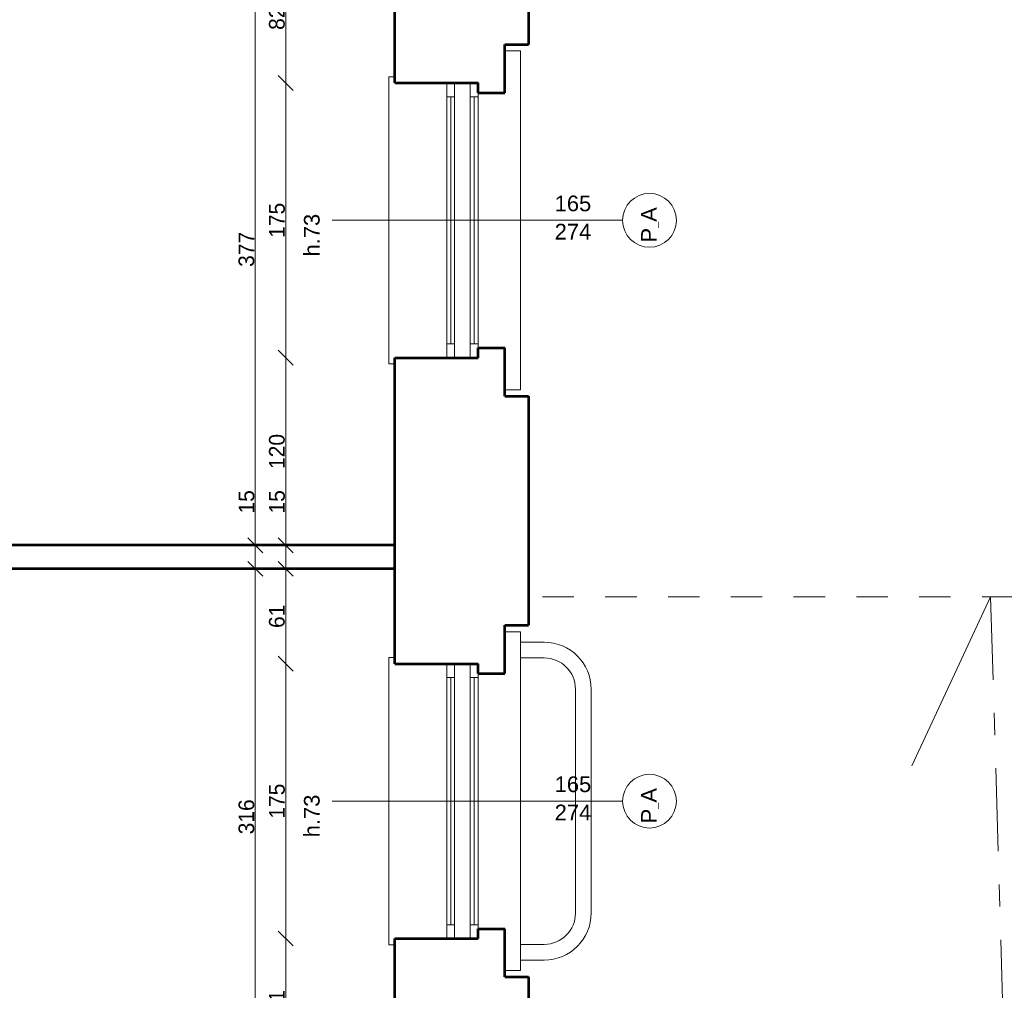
# Model space of a CAD drawing. Header units: inches. Extents: x -21887 to 84279, y -131485 to 67836.
# Tile 158 of 256: x 61619 to 67893, y 656 to 6839. Entities that reach past the tile are written whole.
import ezdxf

# ---------------------------------------------------------------- set-up
doc = ezdxf.new("R2010")
doc.units = ezdxf.units.IN
doc.header["$MEASUREMENT"] = 0
doc.linetypes.add('Dashed', pattern=[400, 200, -200])
doc.linetypes.add('Double Dashed', pattern=[1093.611073, 529.166651, -211.666656, 141.111112, -211.666656])
doc.layers.get('0').update_dxf_attribs({"lineweight": 13})
doc.layers.get('Defpoints').update_dxf_attribs({"lineweight": 13})
for name, color, linetype, lineweight in [('AI_MURY', 7, 'Continuous', 53), ('Dimensioning', 7, 'Continuous', 13), ('DRZWI', 7, 'Continuous', 13), ('dzialowki', 7, 'Continuous', 53), ('schodzy', 7, 'Continuous', 13)]:
    doc.layers.add(name, color=color, linetype=linetype, lineweight=lineweight)
doc.styles.add('GENERATED_STYLE_7', font='txt')
doc.styles.add('Style-Courier New', font='txt')
doc.dimstyles.new('Dimstyle_4', dxfattribs={"dimtxt": 100, "dimasz": 95, "dimexe": 0, "dimexo": 0, "dimgap": 0.09, "dimtad": 1, "dimdec": 0, "dimlfac": 0.1, "dimzin": 0, "dimdsep": 46, "dimlunit": 5, "dimtxsty": 'GENERATED_STYLE_7', "dimblk": 'ARROWHEAD_6', "dimcen": 0.09, "dimclrd": 161, "dimclre": 161, "dimclrt": 7, "dimadec": 0, "dimazin": 0, "dimtfac": 1, "dimtdec": 0, "dimtmove": 0, "dimatfit": 3, "dimfxl": 0, "dimtolj": 1, "dimtzin": 0, "dimarcsym": 0})

# ---------------------------------------------------------------- blocks, each defined once
blk = doc.blocks.new('ARROWHEAD_6')
at = {"color": 0, "linetype": 'Continuous'}
for p, q in [((0, 0), (-1, 0)), ((-0.5, -0.5), (0.5, 0.5))]:
    blk.add_line(p, q, dxfattribs=at)
blk = doc.blocks.new('*U160')
at = {"layer": 'Defpoints', "color": 0, "linetype": 'Continuous'}
for p in [(63120.5, 3340.7), (63120.5, 3340.7), (63120.5, 180.7)]:
    blk.add_point(p, dxfattribs=at)
at = {"layer": 'Dimensioning', "color": 161, "linetype": 'Continuous', "lineweight": -2}
blk.add_line((63120.5, 275.7), (63120.5, 3245.7), dxfattribs=at)
at = {"layer": 'Dimensioning', "color": 161, "linetype": 'Continuous', "lineweight": -2, "xscale": 95, "yscale": 95, "zscale": 95}
for p, rotation in [((63120.5, 3340.7), 90), ((63120.5, 180.7), 270)]:
    blk.add_blockref('ARROWHEAD_6', p, dxfattribs=dict(at, rotation=rotation))
at = {"layer": 'Dimensioning', "color": 7, "linetype": 'Continuous', "insert": (63064.2, 1760.7), "char_height": 100, "attachment_point": 5, "rotation": 90, "style": 'GENERATED_STYLE_7'}
blk.add_mtext('316', dxfattribs=at)
blk = doc.blocks.new('*D1836')
at = {"layer": 'Defpoints'}
for p in [(63120.5, 3340.7), (63120.5, 3340.7), (63120.5, 1760.7), (63120.5, 180.7)]:
    blk.add_point(p, dxfattribs=at)
at = {"layer": 'Dimensioning', "color": 161, "linetype": 'Continuous'}
blk.add_blockref('*U160', (0, 0), dxfattribs=at)
blk = doc.blocks.new('*U161')
at = {"layer": 'Defpoints', "color": 0, "linetype": 'Continuous'}
for p in [(63120.5, 3490.7), (63120.5, 3490.7), (63120.5, 3340.7)]:
    blk.add_point(p, dxfattribs=at)
at = {"layer": 'Dimensioning', "color": 161, "linetype": 'Continuous', "lineweight": -2}
for p, q in [((63120.5, 3585.7), (63120.5, 3854.1)), ((63120.5, 3340.7), (63120.5, 3490.7)), ((63120.5, 3245.7), (63120.5, 3150.7))]:
    blk.add_line(p, q, dxfattribs=at)
at = {"layer": 'Dimensioning', "color": 161, "linetype": 'Continuous', "lineweight": -2, "xscale": 95, "yscale": 95, "zscale": 95}
for p, rotation in [((63120.5, 3490.7), 270), ((63120.5, 3340.7), 90)]:
    blk.add_blockref('ARROWHEAD_6', p, dxfattribs=dict(at, rotation=rotation))
at = {"layer": 'Dimensioning', "color": 7, "linetype": 'Continuous', "insert": (63064.8, 3767.4), "char_height": 100, "attachment_point": 5, "rotation": 90, "style": 'GENERATED_STYLE_7'}
blk.add_mtext('15', dxfattribs=at)
blk = doc.blocks.new('*D1837')
at = {"layer": 'Defpoints'}
for p in [(63120.5, 3767.4), (63120.5, 3490.7), (63120.5, 3490.7), (63120.5, 3340.7)]:
    blk.add_point(p, dxfattribs=at)
at = {"layer": 'Dimensioning', "color": 161, "linetype": 'Continuous'}
blk.add_blockref('*U161', (0, 0), dxfattribs=at)
blk = doc.blocks.new('*U162')
at = {"layer": 'Defpoints', "color": 0, "linetype": 'Continuous'}
for p in [(63110.2, 7260.7), (63120.5, 7260.7), (63120.5, 3490.7)]:
    blk.add_point(p, dxfattribs=at)
at = {"layer": 'Dimensioning', "color": 161, "linetype": 'Continuous', "lineweight": -2}
for p, q in [((63120.3, 7260.7), (63120.5, 7260.7)), ((63120.5, 3585.7), (63120.5, 7165.7))]:
    blk.add_line(p, q, dxfattribs=at)
at = {"layer": 'Dimensioning', "color": 161, "linetype": 'Continuous', "lineweight": -2, "xscale": 95, "yscale": 95, "zscale": 95}
for p, rotation in [((63120.5, 7260.7), 90), ((63120.5, 3490.7), 270)]:
    blk.add_blockref('ARROWHEAD_6', p, dxfattribs=dict(at, rotation=rotation))
at = {"layer": 'Dimensioning', "color": 7, "linetype": 'Continuous', "insert": (63064.2, 5375.7), "char_height": 100, "attachment_point": 5, "rotation": 90, "style": 'GENERATED_STYLE_7'}
blk.add_mtext('377', dxfattribs=at)
blk = doc.blocks.new('*D1838')
at = {"layer": 'Defpoints'}
for p in [(63110.2, 7260.7), (63120.5, 7260.7), (63120.5, 5375.7), (63120.5, 3490.7)]:
    blk.add_point(p, dxfattribs=at)
at = {"layer": 'Dimensioning', "color": 161, "linetype": 'Continuous'}
blk.add_blockref('*U162', (0, 0), dxfattribs=at)
blk = doc.blocks.new('*U43')
at = {"layer": 'Defpoints', "color": 0, "linetype": 'Continuous'}
for p in [(62048, 740.7), (76339.4, 740.7), (62048, -719.3)]:
    blk.add_point(p, dxfattribs=at)
at = {"layer": 'Dimensioning', "color": 161, "linetype": 'Continuous', "lineweight": -2}
for p, q in [((76339.2, 740.7), (76339.4, 740.7)), ((76339.4, -624.3), (76339.4, 645.7)), ((76339.2, -719.3), (76339.4, -719.3))]:
    blk.add_line(p, q, dxfattribs=at)
at = {"layer": 'Dimensioning', "color": 161, "linetype": 'Continuous', "lineweight": -2, "xscale": 95, "yscale": 95, "zscale": 95}
for p, rotation in [((76339.4, 740.7), 90), ((76339.4, -719.3), 270)]:
    blk.add_blockref('ARROWHEAD_6', p, dxfattribs=dict(at, rotation=rotation))
at = {"layer": 'Dimensioning', "color": 7, "linetype": 'Continuous', "insert": (76283.1, 10.7), "char_height": 100, "attachment_point": 5, "rotation": 90, "style": 'GENERATED_STYLE_7'}
blk.add_mtext('146', dxfattribs=at)
blk = doc.blocks.new('*D2210')
at = {"layer": 'Defpoints'}
for p in [(62048, 740.7), (76339.4, 740.7), (76339.4, 10.7), (62048, -719.3)]:
    blk.add_point(p, dxfattribs=at)
at = {"layer": 'Dimensioning', "color": 161, "linetype": 'Continuous'}
blk.add_blockref('*U43', (0, 0), dxfattribs=at)
blk = doc.blocks.new('*U44')
at = {"layer": 'Defpoints', "color": 0, "linetype": 'Continuous'}
for p in [(62048, 2980.7), (76339.4, 2980.7), (62048, 740.7)]:
    blk.add_point(p, dxfattribs=at)
at = {"layer": 'Dimensioning', "color": 161, "linetype": 'Continuous', "lineweight": -2}
for p, q in [((76339.2, 2980.7), (76339.4, 2980.7)), ((76339.4, 835.7), (76339.4, 2885.7)), ((76339.2, 740.7), (76339.4, 740.7))]:
    blk.add_line(p, q, dxfattribs=at)
at = {"layer": 'Dimensioning', "color": 161, "linetype": 'Continuous', "lineweight": -2, "xscale": 95, "yscale": 95, "zscale": 95}
for p, rotation in [((76339.4, 2980.7), 90), ((76339.4, 740.7), 270)]:
    blk.add_blockref('ARROWHEAD_6', p, dxfattribs=dict(at, rotation=rotation))
at = {"layer": 'Dimensioning', "color": 7, "linetype": 'Continuous', "insert": (76284.4, 1860.7), "char_height": 100, "attachment_point": 5, "rotation": 90, "style": 'GENERATED_STYLE_7'}
blk.add_mtext('224', dxfattribs=at)
blk = doc.blocks.new('*D2211')
at = {"layer": 'Defpoints'}
for p in [(62048, 2980.7), (76339.4, 2980.7), (76339.4, 1860.7), (62048, 740.7)]:
    blk.add_point(p, dxfattribs=at)
at = {"layer": 'Dimensioning', "color": 161, "linetype": 'Continuous'}
blk.add_blockref('*U44', (0, 0), dxfattribs=at)
blk = doc.blocks.new('*U45')
at = {"layer": 'Defpoints', "color": 0, "linetype": 'Continuous'}
for p in [(62048, 4440.7), (76339.4, 4440.7), (62048, 2980.7)]:
    blk.add_point(p, dxfattribs=at)
at = {"layer": 'Dimensioning', "color": 161, "linetype": 'Continuous', "lineweight": -2}
for p, q in [((76339.2, 4440.7), (76339.4, 4440.7)), ((76339.4, 3075.7), (76339.4, 4345.7)), ((76339.2, 2980.7), (76339.4, 2980.7))]:
    blk.add_line(p, q, dxfattribs=at)
at = {"layer": 'Dimensioning', "color": 161, "linetype": 'Continuous', "lineweight": -2, "xscale": 95, "yscale": 95, "zscale": 95}
for p, rotation in [((76339.4, 4440.7), 90), ((76339.4, 2980.7), 270)]:
    blk.add_blockref('ARROWHEAD_6', p, dxfattribs=dict(at, rotation=rotation))
at = {"layer": 'Dimensioning', "color": 7, "linetype": 'Continuous', "insert": (76283.1, 3710.7), "char_height": 100, "attachment_point": 5, "rotation": 90, "style": 'GENERATED_STYLE_7'}
blk.add_mtext('146', dxfattribs=at)
blk = doc.blocks.new('*D2212')
at = {"layer": 'Defpoints'}
for p in [(62048, 4440.7), (76339.4, 4440.7), (76339.4, 3710.7), (62048, 2980.7)]:
    blk.add_point(p, dxfattribs=at)
at = {"layer": 'Dimensioning', "color": 161, "linetype": 'Continuous'}
blk.add_blockref('*U45', (0, 0), dxfattribs=at)
blk = doc.blocks.new('*U46')
at = {"layer": 'Defpoints', "color": 0, "linetype": 'Continuous'}
for p in [(62048, 6680.7), (76339.4, 6680.7), (62048, 4440.7)]:
    blk.add_point(p, dxfattribs=at)
at = {"layer": 'Dimensioning', "color": 161, "linetype": 'Continuous', "lineweight": -2}
for p, q in [((76339.2, 6680.7), (76339.4, 6680.7)), ((76339.4, 4535.7), (76339.4, 6585.7)), ((76339.2, 4440.7), (76339.4, 4440.7))]:
    blk.add_line(p, q, dxfattribs=at)
at = {"layer": 'Dimensioning', "color": 161, "linetype": 'Continuous', "lineweight": -2, "xscale": 95, "yscale": 95, "zscale": 95}
for p, rotation in [((76339.4, 6680.7), 90), ((76339.4, 4440.7), 270)]:
    blk.add_blockref('ARROWHEAD_6', p, dxfattribs=dict(at, rotation=rotation))
at = {"layer": 'Dimensioning', "color": 7, "linetype": 'Continuous', "insert": (76284.4, 5560.7), "char_height": 100, "attachment_point": 5, "rotation": 90, "style": 'GENERATED_STYLE_7'}
blk.add_mtext('224', dxfattribs=at)
blk = doc.blocks.new('*D2213')
at = {"layer": 'Defpoints'}
for p in [(62048, 6680.7), (76339.4, 6680.7), (76339.4, 5560.7), (62048, 4440.7)]:
    blk.add_point(p, dxfattribs=at)
at = {"layer": 'Dimensioning', "color": 161, "linetype": 'Continuous'}
blk.add_blockref('*U46', (0, 0), dxfattribs=at)
blk = doc.blocks.new('*U47')
at = {"layer": 'Defpoints', "color": 0, "linetype": 'Continuous'}
for p in [(62048, 8140.7), (76339.4, 8140.7), (62048, 6680.7)]:
    blk.add_point(p, dxfattribs=at)
at = {"layer": 'Dimensioning', "color": 161, "linetype": 'Continuous', "lineweight": -2}
for p, q in [((76339.2, 8140.7), (76339.4, 8140.7)), ((76339.4, 6775.7), (76339.4, 8045.7)), ((76339.2, 6680.7), (76339.4, 6680.7))]:
    blk.add_line(p, q, dxfattribs=at)
at = {"layer": 'Dimensioning', "color": 161, "linetype": 'Continuous', "lineweight": -2, "xscale": 95, "yscale": 95, "zscale": 95}
for p, rotation in [((76339.4, 8140.7), 90), ((76339.4, 6680.7), 270)]:
    blk.add_blockref('ARROWHEAD_6', p, dxfattribs=dict(at, rotation=rotation))
at = {"layer": 'Dimensioning', "color": 7, "linetype": 'Continuous', "insert": (76283.1, 7410.7), "char_height": 100, "attachment_point": 5, "rotation": 90, "style": 'GENERATED_STYLE_7'}
blk.add_mtext('146', dxfattribs=at)
blk = doc.blocks.new('*D2214')
at = {"layer": 'Defpoints'}
for p in [(62048, 8140.7), (76339.4, 8140.7), (76339.4, 7410.7), (62048, 6680.7)]:
    blk.add_point(p, dxfattribs=at)
at = {"layer": 'Dimensioning', "color": 161, "linetype": 'Continuous'}
blk.add_blockref('*U47', (0, 0), dxfattribs=at)
blk = doc.blocks.new('*U64')
at = {"layer": 'Defpoints', "color": 0, "linetype": 'Continuous'}
for p in [(62048, 19240.7), (76839.4, 19240.7), (62048, -719.3)]:
    blk.add_point(p, dxfattribs=at)
at = {"layer": 'Dimensioning', "color": 161, "linetype": 'Continuous', "lineweight": -2}
for p, q in [((76839.2, 19240.7), (76839.4, 19240.7)), ((76839.4, -624.3), (76839.4, 19145.7)), ((76839.2, -719.3), (76839.4, -719.3))]:
    blk.add_line(p, q, dxfattribs=at)
at = {"layer": 'Dimensioning', "color": 161, "linetype": 'Continuous', "lineweight": -2, "xscale": 95, "yscale": 95, "zscale": 95}
for p, rotation in [((76839.4, 19240.7), 90), ((76839.4, -719.3), 270)]:
    blk.add_blockref('ARROWHEAD_6', p, dxfattribs=dict(at, rotation=rotation))
at = {"layer": 'Dimensioning', "color": 7, "linetype": 'Continuous', "insert": (76783.1, 9260.7), "char_height": 100, "attachment_point": 5, "rotation": 90, "style": 'GENERATED_STYLE_7'}
blk.add_mtext('1996', dxfattribs=at)
blk = doc.blocks.new('*D2231')
at = {"layer": 'Defpoints'}
for p in [(62048, 19240.7), (76839.4, 19240.7), (76839.4, 9260.7), (62048, -719.3)]:
    blk.add_point(p, dxfattribs=at)
at = {"layer": 'Dimensioning', "color": 161, "linetype": 'Continuous'}
blk.add_blockref('*U64', (0, 0), dxfattribs=at)
blk = doc.blocks.new('*U79')
at = {"layer": 'Defpoints', "color": 0, "linetype": 'Continuous'}
for p in [(61998, 1860.7), (77339.4, 1860.7), (62048, -719.3)]:
    blk.add_point(p, dxfattribs=at)
at = {"layer": 'Dimensioning', "color": 161, "linetype": 'Continuous', "lineweight": -2}
for p, q in [((77339.2, 1860.7), (77339.4, 1860.7)), ((77339.4, -624.3), (77339.4, 1765.7)), ((77339.2, -719.3), (77339.4, -719.3))]:
    blk.add_line(p, q, dxfattribs=at)
at = {"layer": 'Dimensioning', "color": 161, "linetype": 'Continuous', "lineweight": -2, "xscale": 95, "yscale": 95, "zscale": 95}
for p, rotation in [((77339.4, 1860.7), 90), ((77339.4, -719.3), 270)]:
    blk.add_blockref('ARROWHEAD_6', p, dxfattribs=dict(at, rotation=rotation))
at = {"layer": 'Dimensioning', "color": 7, "linetype": 'Continuous', "insert": (77283.1, 570.7), "char_height": 100, "attachment_point": 5, "rotation": 90, "style": 'GENERATED_STYLE_7'}
blk.add_mtext('258', dxfattribs=at)
blk = doc.blocks.new('*D2246')
at = {"layer": 'Defpoints'}
for p in [(61998, 1860.7), (77339.4, 1860.7), (77339.4, 570.7), (62048, -719.3)]:
    blk.add_point(p, dxfattribs=at)
at = {"layer": 'Dimensioning', "color": 161, "linetype": 'Continuous'}
blk.add_blockref('*U79', (0, 0), dxfattribs=at)
blk = doc.blocks.new('*U80')
at = {"layer": 'Defpoints', "color": 0, "linetype": 'Continuous'}
for p in [(61998, 5560.7), (77339.4, 5560.7), (61998, 1860.7)]:
    blk.add_point(p, dxfattribs=at)
at = {"layer": 'Dimensioning', "color": 161, "linetype": 'Continuous', "lineweight": -2}
for p, q in [((77339.2, 5560.7), (77339.4, 5560.7)), ((77339.4, 1955.7), (77339.4, 5465.7)), ((77339.2, 1860.7), (77339.4, 1860.7))]:
    blk.add_line(p, q, dxfattribs=at)
at = {"layer": 'Dimensioning', "color": 161, "linetype": 'Continuous', "lineweight": -2, "xscale": 95, "yscale": 95, "zscale": 95}
for p, rotation in [((77339.4, 5560.7), 90), ((77339.4, 1860.7), 270)]:
    blk.add_blockref('ARROWHEAD_6', p, dxfattribs=dict(at, rotation=rotation))
at = {"layer": 'Dimensioning', "color": 7, "linetype": 'Continuous', "insert": (77283.1, 3710.7), "char_height": 100, "attachment_point": 5, "rotation": 90, "style": 'GENERATED_STYLE_7'}
blk.add_mtext('370', dxfattribs=at)
blk = doc.blocks.new('*D2247')
at = {"layer": 'Defpoints'}
for p in [(61998, 5560.7), (77339.4, 5560.7), (77339.4, 3710.7), (61998, 1860.7)]:
    blk.add_point(p, dxfattribs=at)
at = {"layer": 'Dimensioning', "color": 161, "linetype": 'Continuous'}
blk.add_blockref('*U80', (0, 0), dxfattribs=at)
blk = doc.blocks.new('*U81')
at = {"layer": 'Defpoints', "color": 0, "linetype": 'Continuous'}
for p in [(61648, 9260.7), (77339.4, 9260.7), (61998, 5560.7)]:
    blk.add_point(p, dxfattribs=at)
at = {"layer": 'Dimensioning', "color": 161, "linetype": 'Continuous', "lineweight": -2}
for p, q in [((77339.2, 9260.7), (77339.4, 9260.7)), ((77339.4, 5655.7), (77339.4, 9165.7)), ((77339.2, 5560.7), (77339.4, 5560.7))]:
    blk.add_line(p, q, dxfattribs=at)
at = {"layer": 'Dimensioning', "color": 161, "linetype": 'Continuous', "lineweight": -2, "xscale": 95, "yscale": 95, "zscale": 95}
for p, rotation in [((77339.4, 9260.7), 90), ((77339.4, 5560.7), 270)]:
    blk.add_blockref('ARROWHEAD_6', p, dxfattribs=dict(at, rotation=rotation))
at = {"layer": 'Dimensioning', "color": 7, "linetype": 'Continuous', "insert": (77283.1, 7410.7), "char_height": 100, "attachment_point": 5, "rotation": 90, "style": 'GENERATED_STYLE_7'}
blk.add_mtext('370', dxfattribs=at)
blk = doc.blocks.new('*D2248')
at = {"layer": 'Defpoints'}
for p in [(61648, 9260.7), (77339.4, 9260.7), (77339.4, 7410.7), (61998, 5560.7)]:
    blk.add_point(p, dxfattribs=at)
at = {"layer": 'Dimensioning', "color": 161, "linetype": 'Continuous'}
blk.add_blockref('*U81', (0, 0), dxfattribs=at)
blk = doc.blocks.new('*U327')
at = {"layer": 'Defpoints', "color": 0, "linetype": 'Continuous'}
for p in [(63314.6, 985.7), (64540.5, 985.7), (64010.5, 180.7)]:
    blk.add_point(p, dxfattribs=at)
at = {"layer": 'Dimensioning', "color": 161, "linetype": 'Continuous', "lineweight": -2}
for p, q in [((63314.8, 985.7), (63314.6, 985.7)), ((63314.6, 275.7), (63314.6, 890.7)), ((63314.8, 180.7), (63314.6, 180.7))]:
    blk.add_line(p, q, dxfattribs=at)
at = {"layer": 'Dimensioning', "color": 161, "linetype": 'Continuous', "lineweight": -2, "xscale": 95, "yscale": 95, "zscale": 95}
for p, rotation in [((63314.6, 985.7), 90), ((63314.6, 180.7), 270)]:
    blk.add_blockref('ARROWHEAD_6', p, dxfattribs=dict(at, rotation=rotation))
at = {"layer": 'Dimensioning', "color": 7, "linetype": 'Continuous', "insert": (63258.3, 583.2), "char_height": 100, "attachment_point": 5, "rotation": 90, "style": 'GENERATED_STYLE_7'}
blk.add_mtext('81', dxfattribs=at)
blk = doc.blocks.new('*D2268')
at = {"layer": 'Defpoints'}
for p in [(63314.6, 985.7), (64540.5, 985.7), (63314.6, 583.2), (64010.5, 180.7)]:
    blk.add_point(p, dxfattribs=at)
at = {"layer": 'Dimensioning', "color": 161, "linetype": 'Continuous'}
blk.add_blockref('*U327', (0, 0), dxfattribs=at)
blk = doc.blocks.new('*U328')
at = {"layer": 'Defpoints', "color": 0, "linetype": 'Continuous'}
for p in [(63314.6, 2735.7), (64540.5, 2735.7), (64540.5, 985.7)]:
    blk.add_point(p, dxfattribs=at)
at = {"layer": 'Dimensioning', "color": 161, "linetype": 'Continuous', "lineweight": -2}
for p, q in [((63314.8, 2735.7), (63314.6, 2735.7)), ((63314.6, 1080.7), (63314.6, 2640.7)), ((63314.8, 985.7), (63314.6, 985.7))]:
    blk.add_line(p, q, dxfattribs=at)
at = {"layer": 'Dimensioning', "color": 161, "linetype": 'Continuous', "lineweight": -2, "xscale": 95, "yscale": 95, "zscale": 95}
for p, rotation in [((63314.6, 2735.7), 90), ((63314.6, 985.7), 270)]:
    blk.add_blockref('ARROWHEAD_6', p, dxfattribs=dict(at, rotation=rotation))
at = {"layer": 'Dimensioning', "color": 7, "linetype": 'Continuous', "insert": (63258.9, 1860.7), "char_height": 100, "attachment_point": 5, "rotation": 90, "style": 'GENERATED_STYLE_7'}
blk.add_mtext('175', dxfattribs=at)
blk = doc.blocks.new('*D2269')
at = {"layer": 'Defpoints'}
for p in [(63314.6, 2735.7), (64540.5, 2735.7), (63314.6, 1860.7), (64540.5, 985.7)]:
    blk.add_point(p, dxfattribs=at)
at = {"layer": 'Dimensioning', "color": 161, "linetype": 'Continuous'}
blk.add_blockref('*U328', (0, 0), dxfattribs=at)
blk = doc.blocks.new('*U329')
at = {"layer": 'Defpoints', "color": 0, "linetype": 'Continuous'}
for p in [(63314.6, 3340.7), (64010.5, 3340.7), (64540.5, 2735.7)]:
    blk.add_point(p, dxfattribs=at)
at = {"layer": 'Dimensioning', "color": 161, "linetype": 'Continuous', "lineweight": -2}
for p, q in [((63314.8, 3340.7), (63314.6, 3340.7)), ((63314.6, 2830.7), (63314.6, 3245.7)), ((63314.8, 2735.7), (63314.6, 2735.7))]:
    blk.add_line(p, q, dxfattribs=at)
at = {"layer": 'Dimensioning', "color": 161, "linetype": 'Continuous', "lineweight": -2, "xscale": 95, "yscale": 95, "zscale": 95}
for p, rotation in [((63314.6, 3340.7), 90), ((63314.6, 2735.7), 270)]:
    blk.add_blockref('ARROWHEAD_6', p, dxfattribs=dict(at, rotation=rotation))
at = {"layer": 'Dimensioning', "color": 7, "linetype": 'Continuous', "insert": (63258.3, 3038.2), "char_height": 100, "attachment_point": 5, "rotation": 90, "style": 'GENERATED_STYLE_7'}
blk.add_mtext('61', dxfattribs=at)
blk = doc.blocks.new('*D2270')
at = {"layer": 'Defpoints'}
for p in [(63314.6, 3340.7), (64010.5, 3340.7), (63314.6, 3038.2), (64540.5, 2735.7)]:
    blk.add_point(p, dxfattribs=at)
at = {"layer": 'Dimensioning', "color": 161, "linetype": 'Continuous'}
blk.add_blockref('*U329', (0, 0), dxfattribs=at)
blk = doc.blocks.new('*U330')
at = {"layer": 'Defpoints', "color": 0, "linetype": 'Continuous'}
for p in [(63314.6, 3490.7), (64010.5, 3490.7), (64010.5, 3340.7)]:
    blk.add_point(p, dxfattribs=at)
at = {"layer": 'Dimensioning', "color": 161, "linetype": 'Continuous', "lineweight": -2}
for p, q in [((63314.6, 3585.7), (63314.6, 3854.1)), ((63314.8, 3490.7), (63314.6, 3490.7)), ((63314.6, 3340.7), (63314.6, 3490.7)), ((63314.8, 3340.7), (63314.6, 3340.7)), ((63314.6, 3245.7), (63314.6, 3150.7))]:
    blk.add_line(p, q, dxfattribs=at)
at = {"layer": 'Dimensioning', "color": 161, "linetype": 'Continuous', "lineweight": -2, "xscale": 95, "yscale": 95, "zscale": 95}
for p, rotation in [((63314.6, 3490.7), 270), ((63314.6, 3340.7), 90)]:
    blk.add_blockref('ARROWHEAD_6', p, dxfattribs=dict(at, rotation=rotation))
at = {"layer": 'Dimensioning', "color": 7, "linetype": 'Continuous', "insert": (63258.9, 3767.4), "char_height": 100, "attachment_point": 5, "rotation": 90, "style": 'GENERATED_STYLE_7'}
blk.add_mtext('15', dxfattribs=at)
blk = doc.blocks.new('*D2271')
at = {"layer": 'Defpoints'}
for p in [(63314.6, 3767.4), (63314.6, 3490.7), (64010.5, 3490.7), (64010.5, 3340.7)]:
    blk.add_point(p, dxfattribs=at)
at = {"layer": 'Dimensioning', "color": 161, "linetype": 'Continuous'}
blk.add_blockref('*U330', (0, 0), dxfattribs=at)
blk = doc.blocks.new('*U331')
at = {"layer": 'Defpoints', "color": 0, "linetype": 'Continuous'}
for p in [(63314.6, 4685.7), (64540.5, 4685.7), (64010.5, 3490.7)]:
    blk.add_point(p, dxfattribs=at)
at = {"layer": 'Dimensioning', "color": 161, "linetype": 'Continuous', "lineweight": -2}
for p, q in [((63314.8, 4685.7), (63314.6, 4685.7)), ((63314.6, 3585.7), (63314.6, 4590.7)), ((63314.8, 3490.7), (63314.6, 3490.7))]:
    blk.add_line(p, q, dxfattribs=at)
at = {"layer": 'Dimensioning', "color": 161, "linetype": 'Continuous', "lineweight": -2, "xscale": 95, "yscale": 95, "zscale": 95}
for p, rotation in [((63314.6, 4685.7), 90), ((63314.6, 3490.7), 270)]:
    blk.add_blockref('ARROWHEAD_6', p, dxfattribs=dict(at, rotation=rotation))
at = {"layer": 'Dimensioning', "color": 7, "linetype": 'Continuous', "insert": (63258.3, 4088.2), "char_height": 100, "attachment_point": 5, "rotation": 90, "style": 'GENERATED_STYLE_7'}
blk.add_mtext('120', dxfattribs=at)
blk = doc.blocks.new('*D2272')
at = {"layer": 'Defpoints'}
for p in [(63314.6, 4685.7), (64540.5, 4685.7), (63314.6, 4088.2), (64010.5, 3490.7)]:
    blk.add_point(p, dxfattribs=at)
at = {"layer": 'Dimensioning', "color": 161, "linetype": 'Continuous'}
blk.add_blockref('*U331', (0, 0), dxfattribs=at)
blk = doc.blocks.new('*U332')
at = {"layer": 'Defpoints', "color": 0, "linetype": 'Continuous'}
for p in [(63314.6, 6435.7), (64540.5, 6435.7), (64540.5, 4685.7)]:
    blk.add_point(p, dxfattribs=at)
at = {"layer": 'Dimensioning', "color": 161, "linetype": 'Continuous', "lineweight": -2}
for p, q in [((63314.8, 6435.7), (63314.6, 6435.7)), ((63314.6, 4780.7), (63314.6, 6340.7)), ((63314.8, 4685.7), (63314.6, 4685.7))]:
    blk.add_line(p, q, dxfattribs=at)
at = {"layer": 'Dimensioning', "color": 161, "linetype": 'Continuous', "lineweight": -2, "xscale": 95, "yscale": 95, "zscale": 95}
for p, rotation in [((63314.6, 6435.7), 90), ((63314.6, 4685.7), 270)]:
    blk.add_blockref('ARROWHEAD_6', p, dxfattribs=dict(at, rotation=rotation))
at = {"layer": 'Dimensioning', "color": 7, "linetype": 'Continuous', "insert": (63258.9, 5560.7), "char_height": 100, "attachment_point": 5, "rotation": 90, "style": 'GENERATED_STYLE_7'}
blk.add_mtext('175', dxfattribs=at)
blk = doc.blocks.new('*D2273')
at = {"layer": 'Defpoints'}
for p in [(63314.6, 6435.7), (64540.5, 6435.7), (63314.6, 5560.7), (64540.5, 4685.7)]:
    blk.add_point(p, dxfattribs=at)
at = {"layer": 'Dimensioning', "color": 161, "linetype": 'Continuous'}
blk.add_blockref('*U332', (0, 0), dxfattribs=at)
blk = doc.blocks.new('*U333')
at = {"layer": 'Defpoints', "color": 0, "linetype": 'Continuous'}
for p in [(63314.6, 7260.7), (64010.5, 7260.7), (64540.5, 6435.7)]:
    blk.add_point(p, dxfattribs=at)
at = {"layer": 'Dimensioning', "color": 161, "linetype": 'Continuous', "lineweight": -2}
for p, q in [((63314.8, 7260.7), (63314.6, 7260.7)), ((63314.6, 6530.7), (63314.6, 7165.7)), ((63314.8, 6435.7), (63314.6, 6435.7))]:
    blk.add_line(p, q, dxfattribs=at)
at = {"layer": 'Dimensioning', "color": 161, "linetype": 'Continuous', "lineweight": -2, "xscale": 95, "yscale": 95, "zscale": 95}
for p, rotation in [((63314.6, 7260.7), 90), ((63314.6, 6435.7), 270)]:
    blk.add_blockref('ARROWHEAD_6', p, dxfattribs=dict(at, rotation=rotation))
at = {"layer": 'Dimensioning', "color": 7, "linetype": 'Continuous', "insert": (63258.3, 6848.2), "char_height": 100, "attachment_point": 5, "rotation": 90, "style": 'GENERATED_STYLE_7'}
blk.add_mtext('82', dxfattribs=at)
blk = doc.blocks.new('*D2274')
at = {"layer": 'Defpoints'}
for p in [(63314.6, 7260.7), (64010.5, 7260.7), (63314.6, 6848.2), (64540.5, 6435.7)]:
    blk.add_point(p, dxfattribs=at)
at = {"layer": 'Dimensioning', "color": 161, "linetype": 'Continuous'}
blk.add_blockref('*U333', (0, 0), dxfattribs=at)

msp = doc.modelspace()

# ---------------------------------------------------------------- linework, layer by layer
at = {"layer": 'AI_MURY', "color": 7, "linetype": 'Continuous'}
for p, q in [((64010.5, 6435.7), (64010.5, 8365.7)), ((64860.5, 8140.7), (64860.5, 6680.7)), ((64710.5, 6373.2), (64710.5, 6680.7)), ((64710.5, 6680.7), (64860.5, 6680.7)), ((64010.5, 6435.7), (64540.5, 6435.7)), ((64540.5, 6373.2), (64540.5, 6435.7)), ((64540.5, 6373.2), (64710.5, 6373.2)), ((64540.5, 4685.7), (64540.5, 4748.2)), ((64540.5, 4748.2), (64710.5, 4748.2)), ((64710.5, 4440.7), (64710.5, 4748.2)), ((64010.5, 4685.7), (64540.5, 4685.7)), ((64010.5, 2735.7), (64010.5, 4685.7)), ((64710.5, 4440.7), (64860.5, 4440.7)), ((64860.5, 4440.7), (64860.5, 2980.7)), ((64710.5, 2980.7), (64860.5, 2980.7)), ((64710.5, 2673.2), (64710.5, 2980.7)), ((64010.5, 2735.7), (64540.5, 2735.7)), ((64540.5, 2673.2), (64540.5, 2735.7)), ((64540.5, 2673.2), (64710.5, 2673.2)), ((64540.5, 985.7), (64540.5, 1048.2)), ((64540.5, 1048.2), (64710.5, 1048.2)), ((64710.5, 740.7), (64710.5, 1048.2)), ((64010.5, 985.7), (64540.5, 985.7)), ((64010.5, 180.7), (64010.5, 985.7)), ((64710.5, 740.7), (64860.5, 740.7)), ((64860.5, 740.7), (64860.5, -719.3))]:
    msp.add_line(p, q, dxfattribs=at)
at = {"layer": 'DRZWI', "color": 251, "linetype": 'Continuous'}
for p, q in [((64810.5, 6639.6), (64710.5, 6639.6)), ((64810.5, 4481.8), (64810.5, 6639.6)), ((63970.5, 4645.7), (63970.5, 6475.7)), ((64010.5, 6475.7), (63970.5, 6475.7)), ((64010.5, 4645.7), (63970.5, 4645.7)), ((64810.5, 4481.8), (64710.5, 4481.8)), ((64810.5, 2939.6), (64710.5, 2939.6)), ((64810.5, 781.8), (64810.5, 2939.6)), ((63970.5, 945.7), (63970.5, 2775.7)), ((64010.5, 2775.7), (63970.5, 2775.7)), ((64010.5, 945.7), (63970.5, 945.7)), ((64810.5, 781.8), (64710.5, 781.8))]:
    msp.add_line(p, q, dxfattribs=at)
at = {"layer": 'DRZWI', "color": 220, "linetype": 'Continuous'}
for p, q in [((64340.5, 6348.2), (64340.5, 6435.7)), ((64390.5, 6348.2), (64390.5, 6435.7)), ((64490.5, 6348.2), (64490.5, 6435.7)), ((64340.5, 6348.2), (64390.5, 6348.2)), ((64340.5, 4773.2), (64340.5, 6348.2)), ((64365.5, 4773.2), (64365.5, 6348.2)), ((64390.5, 4773.2), (64390.5, 6348.2)), ((64490.5, 6348.2), (64540.5, 6348.2)), ((64490.5, 4773.2), (64490.5, 6348.2)), ((64515.5, 4773.2), (64515.5, 6348.2)), ((64540.5, 6348.2), (64540.5, 6373.2)), ((64540.5, 4773.2), (64540.5, 6348.2)), ((65460.9, 5560.7), (63610.1, 5560.7)), ((64340.5, 4773.2), (64340.5, 4685.7)), ((64340.5, 4773.2), (64390.5, 4773.2)), ((64390.5, 4773.2), (64390.5, 4685.7)), ((64490.5, 4773.2), (64490.5, 4685.7)), ((64490.5, 4773.2), (64540.5, 4773.2)), ((64540.5, 4773.2), (64540.5, 4748.2)), ((64340.5, 2648.2), (64340.5, 2735.7)), ((64390.5, 2648.2), (64390.5, 2735.7)), ((64490.5, 2648.2), (64490.5, 2735.7)), ((64340.5, 2648.2), (64390.5, 2648.2)), ((64340.5, 1073.2), (64340.5, 2648.2)), ((64365.5, 1073.2), (64365.5, 2648.2)), ((64390.5, 1073.2), (64390.5, 2648.2)), ((64490.5, 2648.2), (64540.5, 2648.2)), ((64490.5, 1073.2), (64490.5, 2648.2)), ((64515.5, 1073.2), (64515.5, 2648.2)), ((64540.5, 2648.2), (64540.5, 2673.2)), ((64540.5, 1073.2), (64540.5, 2648.2)), ((65460.9, 1860.7), (63610.1, 1860.7)), ((64340.5, 1073.2), (64340.5, 985.7)), ((64340.5, 1073.2), (64390.5, 1073.2)), ((64390.5, 1073.2), (64390.5, 985.7)), ((64490.5, 1073.2), (64490.5, 985.7)), ((64490.5, 1073.2), (64540.5, 1073.2)), ((64540.5, 1073.2), (64540.5, 1048.2))]:
    msp.add_line(p, q, dxfattribs=at)
for centre in [(65632.2, 5560.6), (65632.2, 1860.6)]:
    msp.add_circle(centre, 171.3, dxfattribs=at)
at = {"layer": 'dzialowki', "color": 12, "linetype": 'Continuous'}
for p, q in [((64010.5, 3490.7), (59100.5, 3490.7)), ((64010.5, 3340.7), (59100.5, 3340.7))]:
    msp.add_line(p, q, dxfattribs=at)
at = {"layer": 'schodzy', "color": 9, "linetype": 'Dashed'}
msp.add_line((70750.5, 3163.2), (64860.5, 3163.2), dxfattribs=at)
at = {"layer": 'schodzy', "color": 9, "linetype": 'Continuous'}
msp.add_line((67805.5, 3163.2), (67303.3, 2085.2), dxfattribs=at)
at = {"layer": 'schodzy', "color": 9, "linetype": 'Double Dashed'}
msp.add_line((67805.5, 3163.2), (67889, 327), dxfattribs=at)
at = {"layer": 'schodzy', "color": 253, "linetype": 'Continuous'}
for p, q in [((64961.1, 2872.9), (64810.5, 2872.9)), ((64961.1, 2772.9), (64810.5, 2772.9)), ((65160.5, 1147.9), (65160.5, 2573.5)), ((65260.5, 1147.9), (65260.5, 2573.5)), ((64961.1, 948.5), (64810.5, 948.5)), ((64961.1, 848.5), (64810.5, 848.5))]:
    msp.add_line(p, q, dxfattribs=at)
at = {"layer": 'schodzy', "color": 7, "linetype": 'Continuous'}
for centre, radius, start, end in [((64961.1, 2573.5), 299.4, 0, 90), ((64961.1, 2573.5), 199.4, 0, 90), ((64961.1, 1147.9), 199.4, 270, 0), ((64961.1, 1147.9), 299.4, 270, 0)]:
    msp.add_arc(centre, radius, start, end, dxfattribs=at)

# ---------------------------------------------------------------- texts
at = {"layer": 'DRZWI', "color": 220, "char_height": 100, "width": 355.178, "attachment_point": 1, "line_spacing_factor": 1.079079, "style": 'GENERATED_STYLE_7'}
for insert in [(65027.8, 5718.3), (65027.8, 2018.3)]:
    msp.add_mtext('\\fArial|b0|i0|c238|p39;165\\P274', dxfattribs=dict(at, insert=insert))
at = {"layer": 'DRZWI', "color": 220, "char_height": 100, "attachment_point": 1, "rotation": 90, "style": 'GENERATED_STYLE_7'}
for s, insert, width in [('\\fArial|b0|i0|c238|p39;h.73', (63430.5, 5330.3), 460.863), ('\\fArial|b0|i0|c238|p39;P\\H50.000000;_\\H100.000000;A', (65578.6, 5419.1), 460.117), ('\\fArial|b0|i0|c238|p39;h.73', (63430.5, 1630.3), 460.863), ('\\fArial|b0|i0|c238|p39;P\\H50.000000;_\\H100.000000;A', (65578.6, 1719.1), 460.117)]:
    msp.add_mtext(s, dxfattribs=dict(at, insert=insert, width=width))

# ---------------------------------------------------------------- dimensions: what is measured, and where the dimension line sits
at = {"layer": 'Dimensioning', "color": 161, "linetype": 'Continuous'}
for base, p1, p2, picture, middle in [((76839.4, 19240.7), (62048, -719.3), (62048, 19240.7), '*D2231', (76839.4, 9260.7)), ((77339.4, 9260.7), (61998, 5560.7), (61648, 9260.7), '*D2248', (77339.4, 7410.7)), ((76339.4, 8140.7), (62048, 6680.7), (62048, 8140.7), '*D2214', (76339.4, 7410.7)), ((63120.5, 7260.7), (63120.5, 3490.7), (63110.2, 7260.7), '*D1838', (63120.5, 5375.7)), ((63314.6151642, 7260.7131048), (64540.5180538, 6435.7131048), (64010.5180538, 7260.7131048), '*D2274', (63314.6151642, 6848.2131048)), ((76339.4, 6680.7), (62048, 4440.7), (62048, 6680.7), '*D2213', (76339.4, 5560.7)), ((63314.6, 6435.7), (64540.5, 4685.7), (64540.5, 6435.7), '*D2273', (63314.6, 5560.7)), ((77339.4, 5560.7), (61998, 1860.7), (61998, 5560.7), '*D2247', (77339.4, 3710.7)), ((63314.6151642, 4685.7131048), (64010.5180538, 3490.7131048), (64540.5180538, 4685.7131048), '*D2272', (63314.6151642, 4088.2131048)), ((76339.4, 4440.7), (62048, 2980.7), (62048, 4440.7), '*D2212', (76339.4, 3710.7)), ((63120.5, 3490.7), (63120.5, 3340.7), (63120.5, 3490.7), '*D1837', (63120.5, 3767.4)), ((63314.6, 3490.7), (64010.5, 3340.7), (64010.5, 3490.7), '*D2271', (63314.6, 3767.4)), ((63120.5, 3340.7), (63120.5, 180.7), (63120.5, 3340.7), '*D1836', (63120.5, 1760.7)), ((63314.6151642, 3340.7131048), (64540.5180538, 2735.7131048), (64010.5180538, 3340.7131048), '*D2270', (63314.6151642, 3038.2131048)), ((76339.4, 2980.7), (62048, 740.7), (62048, 2980.7), '*D2211', (76339.4, 1860.7)), ((63314.6, 2735.7), (64540.5, 985.7), (64540.5, 2735.7), '*D2269', (63314.6, 1860.7)), ((77339.4, 1860.7), (62048, -719.3), (61998, 1860.7), '*D2246', (77339.4, 570.7)), ((63314.6151642, 985.7131048), (64010.5180538, 180.7131048), (64540.5180538, 985.7131048), '*D2268', (63314.6151642, 583.2131048)), ((76339.4, 740.7), (62048, -719.3), (62048, 740.7), '*D2210', (76339.4, 10.7))]:
    dim = msp.add_linear_dim(base=base, p1=p1, p2=p2, angle=90, dimstyle='Dimstyle_4', override={"dimtxsty": 'Style-Courier New', "dimclrd": 0, "dimclre": 161, "dimlwe": 0}, dxfattribs=at)
    dim.commit()
    dim.dimension.update_dxf_attribs({"geometry": picture, "text_midpoint": middle, "dimtype": 128})

doc.saveas('drawing.dxf')
